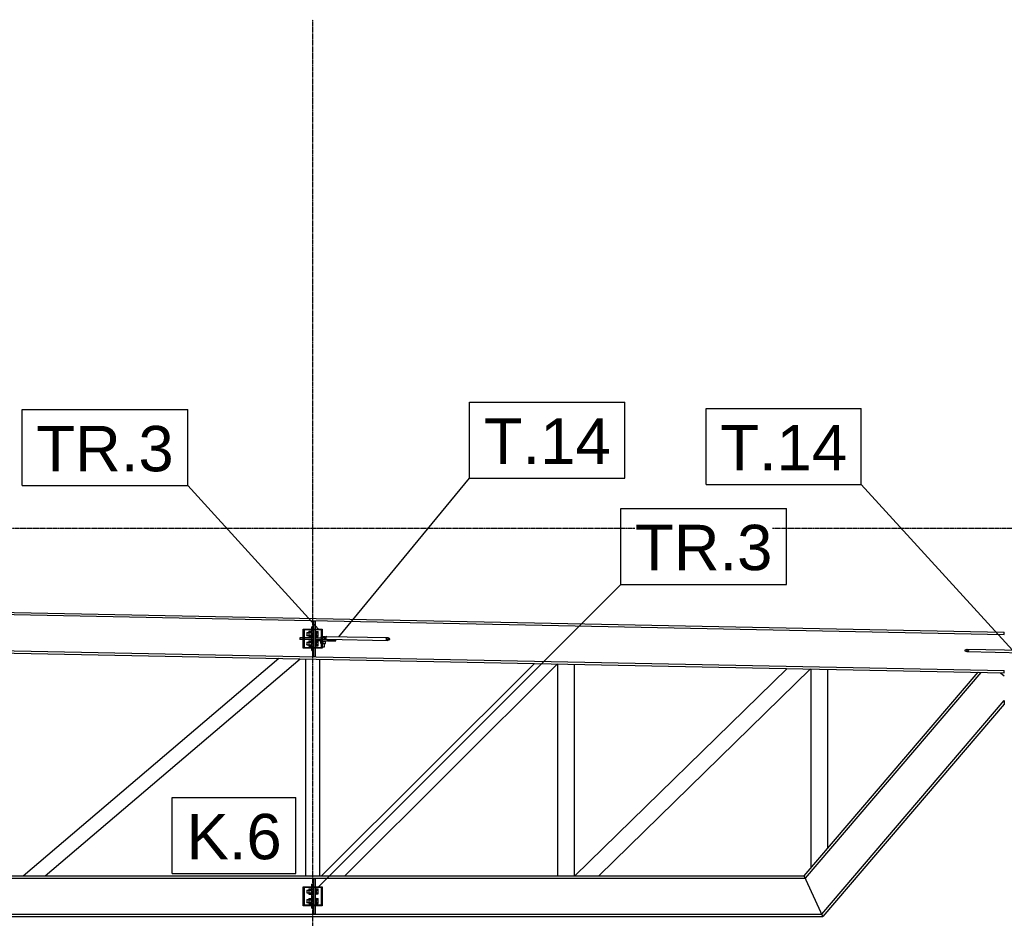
# Model space of a CAD drawing. Header units: millimetres. Extents: x 0 to 50000, y 0 to 29700.
# Tile 20 of 27: x 25143 to 29288, y 7477 to 11260. Entities that reach past the tile are written whole.
import ezdxf

# ---------------------------------------------------------------- set-up
doc = ezdxf.new("R2010")
doc.units = ezdxf.units.MM
doc.linetypes.add('DXK_LINE_DOT3', pattern=[5.9187, 2.979, -0.9799, 0.9799, -0.9799])
for name, color, linetype in [('TS_INNE_OBIEKTY', 7, 'Continuous'), ('TS_LINIE_WIDOCZNE', 7, 'Continuous'), ('TS_OPISY', 7, 'Continuous'), ('TS_OPISY_LINIE', 7, 'Continuous'), ('TS_OPISY_RAMKA', 7, 'Continuous'), ('TS_WYPELNIENIE', 7, 'Continuous')]:
    doc.layers.add(name, color=color, linetype=linetype)
doc.styles.add('Arial', font='ARIAL.TTF', dxfattribs={"height": 0.2})

# ---------------------------------------------------------------- blocks, each defined once
blk = doc.blocks.new('Part-305655447-1394 - 1303')
at = {"layer": 'TS_LINIE_WIDOCZNE', "color": 1, "linetype": 'Continuous'}
for p, q in [((17321.6, 7655.6), (28445.6, 7655.6)), ((17321.6, 7646.1), (28450, 7646.1)), ((28524.4, 7484.6), (28445.6, 7655.6)), ((17321.6, 7494.1), (28520.1, 7494.1)), ((17321.6, 7484.6), (28524.4, 7484.6))]:
    blk.add_line(p, q, dxfattribs=at)
blk = doc.blocks.new('Bolt-305655447-6190 - 1303')
at = {"layer": 'TS_INNE_OBIEKTY', "color": 1, "linetype": 'Continuous'}
for p, q in [((26351.6, 7596.1), (26351.6, 7595.3)), ((26351.6, 7596.1), (26360.6, 7596.1)), ((26351.6, 7595.3), (26351.6, 7584.9)), ((26360.6, 7601), (26360.6, 7579.1)), ((26360.6, 7601), (26370.6, 7601)), ((26360.6, 7595.5), (26370.6, 7595.5)), ((26370.6, 7602.1), (26370.6, 7578.1)), ((26370.6, 7602.1), (26373.1, 7602.1)), ((26389.1, 7602.1), (26391.6, 7602.1)), ((26391.6, 7602.1), (26391.6, 7578.1)), ((26391.6, 7600.5), (26399.1, 7600.5)), ((26391.6, 7595.3), (26399.1, 7595.3)), ((26399.1, 7579.7), (26399.1, 7600.5)), ((26351.6, 7584.1), (26351.6, 7584.9)), ((26351.6, 7584.1), (26360.6, 7584.1)), ((26351.6, 7556.1), (26351.6, 7555.3)), ((26351.6, 7556.1), (26360.6, 7556.1)), ((26351.6, 7555.3), (26351.6, 7544.9)), ((26351.6, 7544.1), (26351.6, 7544.9)), ((26351.6, 7544.1), (26360.6, 7544.1)), ((26360.6, 7584.6), (26370.6, 7584.6)), ((26360.6, 7579.1), (26370.6, 7579.1)), ((26360.6, 7561), (26360.6, 7539.1)), ((26360.6, 7561), (26370.6, 7561)), ((26360.6, 7555.5), (26370.6, 7555.5)), ((26360.6, 7544.6), (26370.6, 7544.6)), ((26370.6, 7578.1), (26373.1, 7578.1)), ((26370.6, 7562.1), (26370.6, 7538.1)), ((26370.6, 7562.1), (26373.1, 7562.1)), ((26389.1, 7578.1), (26391.6, 7578.1)), ((26389.1, 7562.1), (26391.6, 7562.1)), ((26391.6, 7584.9), (26399.1, 7584.9)), ((26391.6, 7579.7), (26399.1, 7579.7)), ((26391.6, 7562.1), (26391.6, 7538.1)), ((26391.6, 7560.5), (26399.1, 7560.5)), ((26391.6, 7555.3), (26399.1, 7555.3)), ((26391.6, 7544.9), (26399.1, 7544.9)), ((26399.1, 7539.7), (26399.1, 7560.5)), ((26360.6, 7539.1), (26370.6, 7539.1)), ((26370.6, 7538.1), (26373.1, 7538.1)), ((26389.1, 7538.1), (26391.6, 7538.1)), ((26391.6, 7539.7), (26399.1, 7539.7))]:
    blk.add_line(p, q, dxfattribs=at)
blk = doc.blocks.new('Part-305655447-1413 - 1303')
at = {"layer": 'TS_LINIE_WIDOCZNE', "color": 1, "linetype": 'Continuous'}
for p, q in [((26347.1, 7655.6), (26347.1, 8569.2)), ((26407.1, 7655.6), (26407.1, 8568))]:
    blk.add_line(p, q, dxfattribs=at)
blk = doc.blocks.new('Part-305655447-1415 - 1303')
at = {"layer": 'TS_LINIE_WIDOCZNE', "color": 1, "linetype": 'Continuous'}
for p, q in [((27408.4, 7655.6), (27408.4, 8547.9)), ((27478.4, 7655.6), (27478.4, 8546.5))]:
    blk.add_line(p, q, dxfattribs=at)
blk = doc.blocks.new('Part-305655447-1417 - 1303')
at = {"layer": 'TS_LINIE_WIDOCZNE', "color": 1, "linetype": 'Continuous'}
for p, q in [((28474.6, 7689.5), (28474.6, 8526.6)), ((28544.6, 7771.5), (28544.6, 8525.2))]:
    blk.add_line(p, q, dxfattribs=at)
blk = doc.blocks.new('Part-305655447-1425 - 1303')
at = {"layer": 'TS_LINIE_WIDOCZNE', "color": 1, "linetype": 'Continuous'}
for p, q in [((23886.2, 8789.5), (29288.1, 8681.4)), ((23834, 8781), (29288.1, 8671.9)), ((29288.1, 8671.9), (29288.1, 8681.4)), ((23838.9, 8628.9), (29288.1, 8519.8)), ((23838.7, 8619.4), (29288.1, 8510.3)), ((29288.1, 8510.3), (29288.1, 8519.8))]:
    blk.add_line(p, q, dxfattribs=at)
blk = doc.blocks.new('Part-305655447-1437 - 1303')
at = {"layer": 'TS_LINIE_WIDOCZNE', "color": 1, "linetype": 'Continuous'}
for p, q in [((25157.5, 7655.6), (26233.7, 8571.4)), ((25250.1, 7655.6), (26324.1, 8569.6))]:
    blk.add_line(p, q, dxfattribs=at)
blk = doc.blocks.new('Part-305655447-1440 - 1303')
at = {"layer": 'TS_LINIE_WIDOCZNE', "color": 1, "linetype": 'Continuous'}
for p, q in [((26413.3, 7655.6), (27310.6, 8549.9)), ((26512.5, 7655.6), (27407.8, 8548))]:
    blk.add_line(p, q, dxfattribs=at)
blk = doc.blocks.new('Part-305655447-1443 - 1303')
at = {"layer": 'TS_LINIE_WIDOCZNE', "color": 1, "linetype": 'Continuous'}
for p, q in [((27480.8, 7655.6), (28374.7, 8528.6)), ((27581, 7655.6), (28472.9, 8526.6))]:
    blk.add_line(p, q, dxfattribs=at)
blk = doc.blocks.new('Part-305655447-1593 - 1303')
at = {"layer": 'TS_LINIE_WIDOCZNE', "color": 1, "linetype": 'Continuous'}
for p, q in [((26381.1, 7620.1), (26381.1, 7644.7)), ((26381.1, 7644.7), (26389.1, 7644.7)), ((26389.1, 7610.1), (26389.1, 7644.7)), ((26389.1, 7533.1), (26389.1, 7607.1)), ((26381.1, 7495.4), (26381.1, 7520.1)), ((26389.1, 7495.4), (26389.1, 7530.1)), ((26381.1, 7495.4), (26389.1, 7495.4))]:
    blk.add_line(p, q, dxfattribs=at)
blk = doc.blocks.new('Part-305655447-1499 - 1303')
at = {"layer": 'TS_LINIE_WIDOCZNE', "color": 1, "linetype": 'Continuous'}
for p, q in [((26389.1, 8658.1), (26414.1, 8658.1)), ((26389.1, 8650.1), (26412.5, 8650.1)), ((26417.1, 8658.1), (26431.3, 8658.1)), ((26428.1, 8651.6), (26428.1, 8658.1)), ((26448.1, 8651.2), (26448.1, 8651.3))]:
    blk.add_line(p, q, dxfattribs=at)
blk = doc.blocks.new('Part-305655447-1500 - 1303')
at = {"layer": 'TS_LINIE_WIDOCZNE', "color": 1, "linetype": 'Continuous'}
for p, q in [((26337.1, 8658.1), (26322.1, 8658.1)), ((26322.1, 8658.1), (26322.1, 8650.1)), ((26337.1, 8650.1), (26322.1, 8650.1)), ((26373.1, 8658.1), (26340.1, 8658.1)), ((26373.1, 8650.1), (26340.1, 8650.1)), ((26342.1, 8650.1), (26342.1, 8658.1))]:
    blk.add_line(p, q, dxfattribs=at)
blk = doc.blocks.new('Part-305655447-1501 - 1303')
at = {"layer": 'TS_LINIE_WIDOCZNE', "color": 1, "linetype": 'Continuous'}
for p, q in [((26381.1, 8704.1), (26381.1, 8728.8)), ((26381.1, 8728.8), (26389.1, 8728.8)), ((26389.1, 8694.1), (26389.1, 8728.8)), ((26389.1, 8617.1), (26389.1, 8691.1)), ((26381.1, 8579.4), (26381.1, 8604.1)), ((26389.1, 8579.4), (26389.1, 8614.1)), ((26381.1, 8579.4), (26389.1, 8579.4))]:
    blk.add_line(p, q, dxfattribs=at)
blk = doc.blocks.new('Part-305655447-6158 - 1303')
at = {"layer": 'TS_WYPELNIENIE', "linetype": 'Continuous'}
h = blk.add_hatch(dxfattribs=at)
h.set_pattern_fill('', color=256, scale=70, style=0, pattern_type=0)
h.set_pattern_definition([(45, (29135.24, 8608.46), (-157.15, 157.15), [])])
h.paths.add_polyline_path([(29137.2, 8604.2), (29135.2, 8608.5), (29130.4, 8610.3), (29125.4, 8608.7), (29123.3, 8604.5), (29125.2, 8600.2), (29130.1, 8598.3), (29135.1, 8600)])
at = {"layer": 'TS_INNE_OBIEKTY', "color": 1, "linetype": 'Continuous'}
for p, q in [((29123.3, 8604.5), (29125.4, 8608.7)), ((29125.2, 8600.2), (29123.3, 8604.5)), ((29130.1, 8598.3), (29125.2, 8600.2)), ((29125.4, 8608.7), (29130.4, 8610.3)), ((29135.1, 8600), (29130.1, 8598.3)), ((29130.4, 8610.3), (29135.2, 8608.5)), ((29137.2, 8604.2), (29135.1, 8600)), ((29135.2, 8608.5), (29137.2, 8604.2))]:
    blk.add_line(p, q, dxfattribs=at)
at = {"layer": 'TS_LINIE_WIDOCZNE', "color": 1, "linetype": 'Continuous'}
for p, q in [((29369.3, 8593.6), (29130.1, 8598.3)), ((29130.4, 8610.3), (29369.5, 8605.6)), ((29372.9, 8595.3), (29369.3, 8593.6)), ((29373.1, 8603.7), (29369.5, 8605.6)), ((29372.9, 8595.3), (29374.5, 8599.5)), ((29374.5, 8599.5), (29373.1, 8603.7))]:
    blk.add_line(p, q, dxfattribs=at)
blk = doc.blocks.new('Part-305655447-1875 - 1303')
at = {"layer": 'TS_LINIE_WIDOCZNE', "color": 1, "linetype": 'Continuous'}
for p, q in [((28445.6, 7655.6), (29177.5, 8512.5)), ((29189.8, 8512.3), (28450, 7646.1)), ((29177.5, 8512.5), (29189.8, 8512.3)), ((29272.3, 8510.7), (29288.1, 8497.2)), ((28520.1, 7494.1), (29288.1, 8393.3)), ((29288.1, 8378.7), (28524.4, 7484.6)), ((29288.1, 8393.3), (29288.1, 8378.7)), ((28524.4, 7484.6), (28445.6, 7655.6))]:
    blk.add_line(p, q, dxfattribs=at)
blk = doc.blocks.new('Part-305655447-1885 - 1303')
at = {"layer": 'TS_LINIE_WIDOCZNE', "color": 1, "linetype": 'Continuous'}
for p, q in [((26396, 8646.2), (26396.1, 8650.1)), ((26396, 8646.2), (26414.1, 8645.9)), ((26412.5, 8651.9), (26414.1, 8651.9)), ((26417.1, 8651.8), (26439.2, 8651.3)), ((26417.1, 8645.8), (26439.1, 8645.3)), ((26439.1, 8645.3), (26439.2, 8651.3)), ((26439.1, 8645.3), (26473.6, 8644.8)), ((26439.2, 8651.3), (26473.7, 8650.8)), ((26473.6, 8644.8), (26473.7, 8650.8))]:
    blk.add_line(p, q, dxfattribs=at)
blk = doc.blocks.new('Bolt-305655447-1886 - 1303')
at = {"layer": 'TS_INNE_OBIEKTY', "color": 1, "linetype": 'Continuous'}
for p, q in [((26408.8, 8643.6), (26408.8, 8646)), ((26408.8, 8643.6), (26410.3, 8643.6)), ((26410.3, 8643.6), (26414.1, 8643.5)), ((26410.9, 8633.5), (26411.2, 8643.5)), ((26410.9, 8633.5), (26414.1, 8633.5)), ((26412, 8658.1), (26412.1, 8662)), ((26412.1, 8662), (26414.1, 8662)), ((26417.1, 8661.9), (26421, 8661.8)), ((26417.1, 8643.4), (26420.6, 8643.3)), ((26417.1, 8633.4), (26420.4, 8633.3)), ((26420.4, 8633.3), (26420.6, 8643.3)), ((26420.4, 8633.3), (26429.9, 8633.1)), ((26420.6, 8643.3), (26426.6, 8643.2)), ((26420.9, 8658.1), (26421, 8661.8)), ((26430.1, 8661.6), (26421, 8661.8)), ((26426.2, 8619.2), (26426.5, 8633.2)), ((26426.6, 8643.2), (26431.1, 8643.1)), ((26429.9, 8633.1), (26430.2, 8643.1)), ((26429.9, 8633.1), (26430.1, 8633.1)), ((26430, 8658.1), (26430.1, 8661.6)), ((26430.3, 8661.6), (26430.1, 8661.6)), ((26430.1, 8633.1), (26430.3, 8643.1)), ((26430.2, 8658.1), (26430.3, 8661.6)), ((26431.1, 8643.1), (26432.7, 8643)), ((26432.7, 8643), (26432.8, 8645.5)), ((26417.1, 8619.4), (26420.1, 8619.3)), ((26420.1, 8619.3), (26423.1, 8619.3)), ((26423.1, 8619.3), (26425.3, 8619.2)), ((26425.3, 8619.2), (26426.2, 8619.2))]:
    blk.add_line(p, q, dxfattribs=at)
blk = doc.blocks.new('Part-305655447-6138 - 1303')
at = {"layer": 'TS_WYPELNIENIE', "linetype": 'Continuous'}
h = blk.add_hatch(dxfattribs=at)
h.set_pattern_fill('', color=256, scale=70, style=0, pattern_type=0)
h.set_pattern_definition([(45, (26337.1, 8694.1), (-157.15, 157.15), [])])
h.paths.add_polyline_path([(26417.1, 8694.1), (26337.1, 8694.1), (26337.1, 8614.1), (26417.1, 8614.1)])
h.paths.add_polyline_path([(26340.1, 8617.1), (26340.1, 8691.1), (26414.1, 8691.1), (26414.1, 8617.1)])
at = {"layer": 'TS_INNE_OBIEKTY', "color": 1, "linetype": 'Continuous'}
for p, q in [((26337.1, 8614.1), (26337.1, 8694.1)), ((26337.1, 8694.1), (26417.1, 8694.1)), ((26340.1, 8691.1), (26340.1, 8617.1)), ((26414.1, 8691.1), (26340.1, 8691.1)), ((26414.1, 8617.1), (26414.1, 8691.1)), ((26417.1, 8694.1), (26417.1, 8614.1)), ((26417.1, 8614.1), (26337.1, 8614.1)), ((26340.1, 8617.1), (26414.1, 8617.1))]:
    blk.add_line(p, q, dxfattribs=at)
blk = doc.blocks.new('GridLine-305655447-1963 - 1303')
at = {"layer": 'TS_INNE_OBIEKTY', "color": 4, "linetype": 'DXK_LINE_DOT3'}
blk.add_line((26377.1, 1719.6), (26377.1, 11259.6), dxfattribs=at)
blk = doc.blocks.new('Bolt-305655447-6141 - 1303')
at = {"layer": 'TS_INNE_OBIEKTY', "color": 1, "linetype": 'Continuous'}
for p, q in [((26351.6, 8680.1), (26351.6, 8679.3)), ((26351.6, 8680.1), (26360.6, 8680.1)), ((26351.6, 8679.3), (26351.6, 8668.9)), ((26351.6, 8668.1), (26351.6, 8668.9)), ((26351.6, 8668.1), (26360.6, 8668.1)), ((26360.6, 8685.1), (26360.6, 8663.1)), ((26360.6, 8685.1), (26370.6, 8685.1)), ((26360.6, 8679.6), (26370.6, 8679.6)), ((26360.6, 8668.6), (26370.6, 8668.6)), ((26360.6, 8663.1), (26370.6, 8663.1)), ((26370.6, 8686.1), (26370.6, 8662.1)), ((26370.6, 8686.1), (26373.1, 8686.1)), ((26389.1, 8686.1), (26391.6, 8686.1)), ((26391.6, 8686.1), (26391.6, 8662.1)), ((26391.6, 8684.5), (26399.1, 8684.5)), ((26391.6, 8679.3), (26399.1, 8679.3)), ((26391.6, 8668.9), (26399.1, 8668.9)), ((26391.6, 8663.7), (26399.1, 8663.7)), ((26399.1, 8663.7), (26399.1, 8684.5)), ((26351.6, 8640.1), (26351.6, 8639.3)), ((26351.6, 8640.1), (26360.6, 8640.1)), ((26351.6, 8639.3), (26351.6, 8628.9)), ((26351.6, 8628.1), (26351.6, 8628.9)), ((26351.6, 8628.1), (26360.6, 8628.1)), ((26360.6, 8645.1), (26360.6, 8623.1)), ((26360.6, 8645.1), (26370.6, 8645.1)), ((26360.6, 8639.6), (26370.6, 8639.6)), ((26360.6, 8628.6), (26370.6, 8628.6)), ((26360.6, 8623.1), (26370.6, 8623.1)), ((26370.6, 8662.1), (26373.1, 8662.1)), ((26370.6, 8646.1), (26370.6, 8622.1)), ((26370.6, 8646.1), (26373.1, 8646.1)), ((26370.6, 8622.1), (26373.1, 8622.1)), ((26389.1, 8662.1), (26391.6, 8662.1)), ((26389.1, 8646.1), (26391.6, 8646.1)), ((26389.1, 8622.1), (26391.6, 8622.1)), ((26391.6, 8646.1), (26391.6, 8622.1)), ((26391.6, 8644.5), (26399.1, 8644.5)), ((26391.6, 8639.3), (26399.1, 8639.3)), ((26391.6, 8628.9), (26399.1, 8628.9)), ((26391.6, 8623.7), (26399.1, 8623.7)), ((26399.1, 8623.7), (26399.1, 8644.5))]:
    blk.add_line(p, q, dxfattribs=at)
blk = doc.blocks.new('GridLine-305655447-1968 - 1303')
at = {"layer": 'TS_INNE_OBIEKTY', "color": 4, "linetype": 'DXK_LINE_DOT3'}
blk.add_line((2322.7, 9119.6), (31425.1, 9119.6), dxfattribs=at)
blk = doc.blocks.new('Part-305655447-6137 - 1303')
at = {"layer": 'TS_WYPELNIENIE', "linetype": 'Continuous'}
h = blk.add_hatch(dxfattribs=at)
h.set_pattern_fill('', color=256, scale=70, style=0, pattern_type=0)
h.set_pattern_definition([(45, (26337.1, 7610.06), (-157.15, 157.15), [])])
h.paths.add_polyline_path([(26417.1, 7610.1), (26337.1, 7610.1), (26337.1, 7530.1), (26417.1, 7530.1)])
h.paths.add_polyline_path([(26340.1, 7533.1), (26340.1, 7607.1), (26414.1, 7607.1), (26414.1, 7533.1)])
at = {"layer": 'TS_INNE_OBIEKTY', "color": 1, "linetype": 'Continuous'}
for p, q in [((26337.1, 7530.1), (26337.1, 7610.1)), ((26337.1, 7610.1), (26417.1, 7610.1)), ((26340.1, 7607.1), (26340.1, 7533.1)), ((26414.1, 7607.1), (26340.1, 7607.1)), ((26414.1, 7533.1), (26414.1, 7607.1)), ((26417.1, 7610.1), (26417.1, 7530.1)), ((26417.1, 7530.1), (26337.1, 7530.1)), ((26340.1, 7533.1), (26414.1, 7533.1))]:
    blk.add_line(p, q, dxfattribs=at)
blk = doc.blocks.new('Part-305655447-6140 - 1303')
at = {"layer": 'TS_LINIE_WIDOCZNE', "color": 1, "linetype": 'Continuous'}
for p, q in [((26373.1, 8694.1), (26373.1, 8704.1)), ((26381.1, 8704.1), (26373.1, 8704.1)), ((26373.1, 8617.1), (26373.1, 8691.1)), ((26381.1, 8694.1), (26381.1, 8704.1)), ((26381.1, 8617.1), (26381.1, 8691.1)), ((26373.1, 8604.1), (26373.1, 8614.1)), ((26373.1, 8604.1), (26381.1, 8604.1)), ((26381.1, 8604.1), (26381.1, 8614.1))]:
    blk.add_line(p, q, dxfattribs=at)
blk = doc.blocks.new('Part-305655447-6157 - 1303')
at = {"layer": 'TS_WYPELNIENIE', "linetype": 'Continuous'}
h = blk.add_hatch(dxfattribs=at)
h.set_pattern_fill('', color=256, scale=70, style=0, pattern_type=0)
h.set_pattern_definition([(45, (26698.12, 8656.64), (-157.15, 157.15), [])])
h.paths.add_polyline_path([(26700.1, 8652.4), (26698.1, 8656.6), (26693.2, 8658.5), (26688.3, 8656.8), (26686.1, 8652.6), (26688.1, 8648.4), (26693, 8646.5), (26697.9, 8648.2)])
at = {"layer": 'TS_INNE_OBIEKTY', "color": 1, "linetype": 'Continuous'}
for p, q in [((26686.1, 8652.6), (26688.3, 8656.8)), ((26688.1, 8648.4), (26686.1, 8652.6)), ((26693, 8646.5), (26688.1, 8648.4)), ((26688.3, 8656.8), (26693.2, 8658.5)), ((26697.9, 8648.2), (26693, 8646.5)), ((26693.2, 8658.5), (26698.1, 8656.6)), ((26700.1, 8652.4), (26697.9, 8648.2)), ((26698.1, 8656.6), (26700.1, 8652.4))]:
    blk.add_line(p, q, dxfattribs=at)
at = {"layer": 'TS_LINIE_WIDOCZNE', "color": 1, "linetype": 'Continuous'}
for p, q in [((26436.4, 8663.6), (26432.7, 8661.9)), ((26436.4, 8663.6), (26693.2, 8658.5)), ((26432.7, 8661.9), (26431.1, 8657.7)), ((26431.1, 8657.7), (26432.6, 8653.4)), ((26432.6, 8653.4), (26436.2, 8651.6)), ((26436.2, 8651.6), (26693, 8646.5))]:
    blk.add_line(p, q, dxfattribs=at)
blk = doc.blocks.new('Part-305655447-6189 - 1303')
at = {"layer": 'TS_LINIE_WIDOCZNE', "color": 1, "linetype": 'Continuous'}
for p, q in [((26373.1, 7610.1), (26373.1, 7620.1)), ((26381.1, 7620.1), (26373.1, 7620.1)), ((26373.1, 7533.1), (26373.1, 7607.1)), ((26381.1, 7610.1), (26381.1, 7620.1)), ((26381.1, 7533.1), (26381.1, 7607.1)), ((26373.1, 7520.1), (26373.1, 7530.1)), ((26373.1, 7520.1), (26381.1, 7520.1)), ((26381.1, 7520.1), (26381.1, 7530.1))]:
    blk.add_line(p, q, dxfattribs=at)
blk = doc.blocks.new('Mark-305655447-5748 - 1303')
at = {"layer": 'TS_OPISY_RAMKA', "linetype": 'Continuous'}
for p, q in [((25785.6, 7985.6), (26305.6, 7985.6)), ((25785.6, 7665.6), (25785.6, 7985.6)), ((26305.6, 7665.6), (26305.6, 7985.6)), ((25785.6, 7665.6), (26305.6, 7665.6))]:
    blk.add_line(p, q, dxfattribs=at)
blk.add_wipeout([(26245.6, 7725.6), (26245.6, 7925.6), (25845.6, 7925.6), (25845.6, 7725.6)]).dxf.layer = 'TS_OPISY_LINIE'
blk.add_wipeout([(26245.6, 7725.6), (26245.6, 7925.6), (25845.6, 7925.6), (25845.6, 7725.6)]).dxf.layer = 'TS_OPISY_LINIE'
at = {"layer": 'TS_OPISY', "style": 'Arial'}
blk.add_text('K.6', height=191.02, dxfattribs=at).set_placement((25845.6, 7725.6))
blk = doc.blocks.new('Mark-305655447-6309 - 1303')
at = {"layer": 'TS_OPISY_LINIE', "linetype": 'Continuous'}
blk.add_line((26400.8, 7609.6), (27673.6, 8882.4), dxfattribs=at)
at = {"layer": 'TS_OPISY_RAMKA', "linetype": 'Continuous'}
for p, q in [((27673.6, 9202.4), (28371.3, 9202.4)), ((27673.6, 8882.4), (27673.6, 9202.4)), ((28371.3, 8882.4), (28371.3, 9202.4)), ((27673.6, 8882.4), (28371.3, 8882.4))]:
    blk.add_line(p, q, dxfattribs=at)
blk.add_wipeout([(28311.3, 8942.4), (28311.3, 9142.4), (27733.6, 9142.4), (27733.6, 8942.4)]).dxf.layer = 'TS_OPISY_LINIE'
blk.add_wipeout([(28311.3, 8942.4), (28311.3, 9142.4), (27733.6, 9142.4), (27733.6, 8942.4)]).dxf.layer = 'TS_OPISY_LINIE'
at = {"layer": 'TS_OPISY', "style": 'Arial'}
blk.add_text('TR.3', height=191.02, dxfattribs=at).set_placement((27733.6, 8942.4))
blk = doc.blocks.new('Mark-305655447-6310 - 1303')
at = {"layer": 'TS_OPISY_LINIE', "linetype": 'Continuous'}
blk.add_line((26400.8, 8693.6), (25850.8, 9298.5), dxfattribs=at)
at = {"layer": 'TS_OPISY_RAMKA', "linetype": 'Continuous'}
for p, q in [((25153.1, 9618.5), (25850.8, 9618.5)), ((25153.1, 9298.5), (25153.1, 9618.5)), ((25850.8, 9298.5), (25850.8, 9618.5)), ((25153.1, 9298.5), (25850.8, 9298.5))]:
    blk.add_line(p, q, dxfattribs=at)
blk.add_wipeout([(25790.8, 9358.5), (25790.8, 9558.5), (25213.1, 9558.5), (25213.1, 9358.5)]).dxf.layer = 'TS_OPISY_LINIE'
blk.add_wipeout([(25790.8, 9358.5), (25790.8, 9558.5), (25213.1, 9558.5), (25213.1, 9358.5)]).dxf.layer = 'TS_OPISY_LINIE'
at = {"layer": 'TS_OPISY', "style": 'Arial'}
blk.add_text('TR.3', height=191.02, dxfattribs=at).set_placement((25213.1, 9358.5))
blk = doc.blocks.new('Mark-305655447-6314 - 1303')
at = {"layer": 'TS_OPISY_LINIE', "linetype": 'Continuous'}
blk.add_line((29322.3, 8606), (28685.9, 9302.4), dxfattribs=at)
at = {"layer": 'TS_OPISY_RAMKA', "linetype": 'Continuous'}
for p, q in [((28032.5, 9622.4), (28685.9, 9622.4)), ((28032.5, 9302.4), (28032.5, 9622.4)), ((28685.9, 9302.4), (28685.9, 9622.4)), ((28032.5, 9302.4), (28685.9, 9302.4))]:
    blk.add_line(p, q, dxfattribs=at)
blk.add_wipeout([(28625.9, 9362.4), (28625.9, 9562.4), (28092.5, 9562.4), (28092.5, 9362.4)]).dxf.layer = 'TS_OPISY_LINIE'
blk.add_wipeout([(28625.9, 9362.4), (28625.9, 9562.4), (28092.5, 9562.4), (28092.5, 9362.4)]).dxf.layer = 'TS_OPISY_LINIE'
at = {"layer": 'TS_OPISY', "style": 'Arial'}
blk.add_text('T.14', height=191.02, dxfattribs=at).set_placement((28092.5, 9362.4))
blk = doc.blocks.new('Mark-305655447-6313 - 1303')
at = {"layer": 'TS_OPISY_LINIE', "linetype": 'Continuous'}
blk.add_line((26487.2, 8662.1), (27037.2, 9330), dxfattribs=at)
at = {"layer": 'TS_OPISY_RAMKA', "linetype": 'Continuous'}
for p, q in [((27037.2, 9650), (27690.6, 9650)), ((27037.2, 9330), (27037.2, 9650)), ((27690.6, 9330), (27690.6, 9650)), ((27037.2, 9330), (27690.6, 9330))]:
    blk.add_line(p, q, dxfattribs=at)
blk.add_wipeout([(27630.6, 9390), (27630.6, 9590), (27097.2, 9590), (27097.2, 9390)]).dxf.layer = 'TS_OPISY_LINIE'
blk.add_wipeout([(27630.6, 9390), (27630.6, 9590), (27097.2, 9590), (27097.2, 9390)]).dxf.layer = 'TS_OPISY_LINIE'
at = {"layer": 'TS_OPISY', "style": 'Arial'}
blk.add_text('T.14', height=191.02, dxfattribs=at).set_placement((27097.2, 9390))

msp = doc.modelspace()

# ---------------------------------------------------------------- block references
for name in ['GridLine-305655447-1963 - 1303', 'GridLine-305655447-1968 - 1303', 'Part-305655447-1425 - 1303', 'Part-305655447-1501 - 1303', 'Part-305655447-6138 - 1303', 'Bolt-305655447-6141 - 1303', 'Part-305655447-6140 - 1303', 'Part-305655447-6157 - 1303', 'Part-305655447-1500 - 1303', 'Part-305655447-1499 - 1303', 'Part-305655447-1885 - 1303', 'Bolt-305655447-1886 - 1303', 'Part-305655447-6158 - 1303', 'Part-305655447-1437 - 1303', 'Part-305655447-1413 - 1303', 'Part-305655447-1440 - 1303', 'Part-305655447-1415 - 1303', 'Part-305655447-1443 - 1303', 'Part-305655447-1875 - 1303', 'Part-305655447-1417 - 1303', 'Part-305655447-1394 - 1303', 'Part-305655447-1593 - 1303', 'Part-305655447-6137 - 1303', 'Bolt-305655447-6190 - 1303', 'Part-305655447-6189 - 1303']:
    msp.add_blockref(name, (0, 0))

# ---------------------------------------------------------------- next in the draw order: block references
for name in ['Mark-305655447-6309 - 1303', 'Mark-305655447-5748 - 1303']:
    msp.add_blockref(name, (0, 0))

# ---------------------------------------------------------------- next in the draw order: block references
for name in ['Mark-305655447-6310 - 1303', 'Mark-305655447-6313 - 1303', 'Mark-305655447-6314 - 1303']:
    msp.add_blockref(name, (0, 0))

doc.saveas('drawing.dxf')
